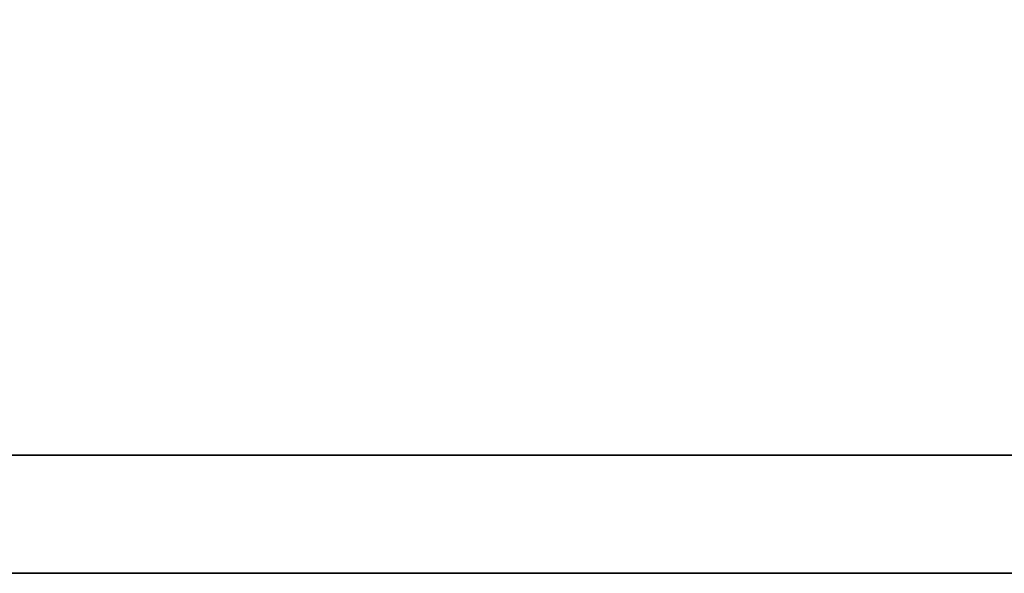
# Model space of a CAD drawing. Extents: x 46 to 555, y 175 to 372.
# Tile 36 of 49: x 362.06 to 364.06, y 273.63 to 274.76. Entities that reach past the tile are written whole.
import ezdxf

# ---------------------------------------------------------------- set-up
doc = ezdxf.new("R2010")
doc.units = 0
doc.header["$LTSCALE"] = 5
doc.header["$MEASUREMENT"] = 0
doc.layers.add('DIM', color=4, linetype='CONTINUOUS')
doc.layers.add('layer 1', color=7, linetype='CONTINUOUS')

# ---------------------------------------------------------------- blocks, each defined once
blk = doc.blocks.new('TBI MOTION logo(完整正式版)')
at = {"layer": 'layer 1', "color": 22, "lineweight": 35}
blk.add_open_spline([(75.90875, -9.47875), (75.90875, -9.47875), (75.90875, -12.28625), (75.90875, -12.28625), (75.90875, -12.28625), (75.90875, -12.28625), (75.90875, -12.47875), (75.90875, -12.47875), (75.90875, -12.47875), (75.90875, -12.47875), (75.71625, -12.47875), (75.71625, -12.47875), (75.71625, -12.47875), (75.71625, -12.47875), (-88.32875, -12.47875), (-88.32875, -12.47875), (-88.32875, -12.47875), (-88.32875, -12.47875), (-88.32875, -13.29375), (-88.32875, -13.29375), (-88.32875, -13.29375), (-88.32875, -13.29375), (82.89125, -13.29375), (82.89125, -13.29375), (82.89125, -13.29375), (82.89125, -13.29375), (75.90875, -9.47875), (75.90875, -9.47875)], degree=3, knots=[0, 0, 0, 0, 0.1428571, 0.1428571, 0.1428571, 0.1428571, 0.2857143, 0.2857143, 0.2857143, 0.2857143, 0.4285714, 0.4285714, 0.4285714, 0.4285714, 0.5714286, 0.5714286, 0.5714286, 0.5714286, 0.7142857, 0.7142857, 0.7142857, 0.7142857, 0.8571429, 0.8571429, 0.8571429, 0.8571429, 1, 1, 1, 1], dxfattribs=at)

msp = doc.modelspace()

# ---------------------------------------------------------------- block references
at = {"layer": 'DIM', "color": 7, "xscale": 0.2956124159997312, "yscale": 0.2956124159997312, "zscale": 0.2956124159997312}
msp.add_blockref('TBI MOTION logo(完整正式版)', (356.0406, 277.5575), dxfattribs=at)

doc.saveas('drawing.dxf')
